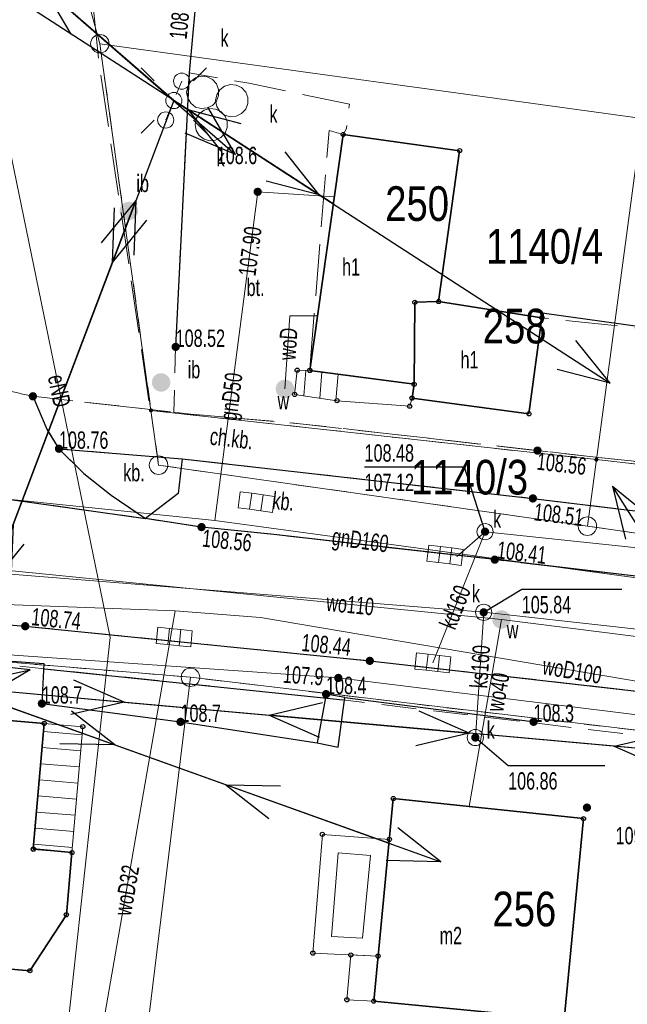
# Model space of a CAD drawing. Header units: inches. Extents: x 6497603 to 6502483, y 5925790 to 5934357.
# Tile 146 of 256: x 6501263 to 6501289, y 5926032 to 5926075. Entities that reach past the tile are written whole.
import ezdxf
from ezdxf.enums import TextEntityAlignment as Align

# ---------------------------------------------------------------- set-up
doc = ezdxf.new("R2010")
doc.units = ezdxf.units.IN
doc.header["$MEASUREMENT"] = 0
for name, pattern in [('1.5_0.75', [2.25, 1.5, -0.75]), ('2.25_0.75', [3, 2.25, -0.75]), ('219-1000', [0, 0]), ('egug-1000', [1.5, 0.75, -0.75]), ('suep_nn_1000', [0, 0]), ('supp_1000', [1.25, 0.625, -0.625])]:
    doc.linetypes.add(name, pattern=pattern)
for name, color, linetype in [('202-punkt graniczny', 7, 'Continuous'), ('203-punkt graniczny', 7, 'Continuous'), ('211-numer działki ewidencyjnej', 7, 'Continuous'), ('218-kontur użytku gruntowego', 7, 'Continuous'), ('219-działka ewidencyjna', 7, 'Continuous'), ('312-budynek ewidencyjny', 7, 'Continuous'), ('312-oznaczenie budynku ewidencyjnego', 7, 'Continuous'), ('312-oznaczenie budynku ewidencyjnego-Atr117', 7, 'Continuous'), ('352-schody', 7, 'Continuous'), ('chodnik', 7, 'Continuous'), ('chodnik-Atr17', 7, 'Continuous'), ('inna budowla', 7, 'Continuous'), ('inna budowla-Atr17', 7, 'Continuous'), ('inny obiekt trwale związany z budynkiem (powierzchnia)', 7, 'Continuous'), ('jezdnia', 7, 'Continuous'), ('kratka ściekowa', 7, 'Continuous'), ('krawężnik', 7, 'Continuous'), ('latarnia', 7, 'Continuous'), ('obszar utwardzony', 7, 'Continuous'), ('obszar utwardzony-Atr17', 7, 'Continuous'), ('ogrodzenie trwałe', 7, 'Continuous'), ('pikieta naturalna', 7, 'Continuous'), ('pikieta naturalna-Atr2', 7, 'Continuous'), ('pikieta sztuczna', 7, 'Continuous'), ('pikieta sztuczna-Atr2', 7, 'Continuous'), ('przewód elektroenergetyczny niskiego napięcia', 7, 'Continuous'), ('przewód elektroenergetyczny podziemny', 7, 'Continuous'), ('przewód elektroenergetyczny podziemny-Atr1', 7, 'Continuous'), ('przewód gazowy', 7, 'Continuous'), ('przewód gazowy-Atr1', 7, 'Continuous'), ('przewód kanalizacyjny', 7, 'Continuous'), ('przewód kanalizacyjny-Atr1', 7, 'Continuous'), ('przewód telekomunikacyjny podziemny', 7, 'Continuous'), ('przewód wodociągowy', 7, 'Continuous'), ('przewód wodociągowy-Atr1', 7, 'Continuous'), ('Punkt budynku', 7, 'Continuous'), ('rzędna', 7, 'Continuous'), ('rzędna-Atr2', 7, 'Continuous'), ('rzędna-Atr3', 7, 'Continuous'), ('studnia kanalizacyjna', 7, 'Continuous'), ('studnia kanalizacyjna-Atr17', 7, 'Continuous'), ('słup przewodów napowietrznych', 7, 'Continuous'), ('weranda lub ganek', 7, 'Continuous'), ('zasuwa lub zawór', 7, 'Continuous'), ('zasuwa lub zawór-Atr17', 7, 'Continuous')]:
    doc.layers.add(name, color=color, linetype=linetype)
doc.styles.get("Standard").update_dxf_attribs({"font": 'arial.ttf'})
doc.linetypes.add('902-1000', pattern='A,5,0,[1,ksztalty.shx,S=1,R=0,X=0,Y=0],5', length=10)

# ---------------------------------------------------------------- blocks, each defined once
blk = doc.blocks.new('202')
at = {"color": 0, "linetype": 'Continuous', "lineweight": 0}
blk.add_circle((0, 0), 0.4, dxfattribs=at)
blk = doc.blocks.new('203')
at = {"linetype": 'Continuous', "lineweight": 0}
h = blk.add_hatch(color=0, dxfattribs=at)
edge = h.paths.add_edge_path()
edge.add_arc((0, 0), 0.09, 0, 360)
blk = doc.blocks.new('PUNKTBUD')
at = {"color": 0}
blk.add_circle((0, 0), 0.09, dxfattribs=at)
blk = doc.blocks.new('US25')
at = {"linetype": 'Continuous', "lineweight": 13}
h = blk.add_hatch(color=0, dxfattribs=at)
edge = h.paths.add_edge_path()
edge.add_arc((0, 0), 0.4, 0, 360)
blk = doc.blocks.new('PW01')
at = {"linetype": 'Continuous', "lineweight": 13}
h = blk.add_hatch(color=0, dxfattribs=at)
edge = h.paths.add_edge_path()
edge.add_arc((0, 0), 0.18, 0, 360)
blk = doc.blocks.new('US15')
at = {"color": 0, "linetype": 'Continuous', "lineweight": 13}
blk.add_circle((0, 0), 0.35, dxfattribs=at)
blk = doc.blocks.new('US05')
at = {"color": 0, "linetype": 'Continuous', "lineweight": 13}
for p, q in [((-0.75, -0.35), (-0.75, 0.35)), ((-0.75, 0.35), (-0.25, 0.35)), ((-0.25, -0.35), (-0.25, 0.35)), ((-0.25, 0.35), (0.25, 0.35)), ((0.25, -0.35), (0.25, 0.35)), ((0.25, 0.35), (0.75, 0.35)), ((0.75, -0.35), (0.75, 0.35)), ((-0.75, -0.35), (-0.25, -0.35)), ((-0.25, -0.35), (0.25, -0.35)), ((0.25, -0.35), (0.75, -0.35))]:
    blk.add_line(p, q, dxfattribs=at)
blk = doc.blocks.new('SM01')
at = {"color": 0, "linetype": 'Continuous', "lineweight": 13}
for p, q in [((-0.848, 0.848), (-1.414, 1.414)), ((0.849, 0.848), (1.414, 1.414)), ((-0.848, -0.849), (-1.414, -1.414)), ((0.849, -0.849), (1.414, -1.414))]:
    blk.add_line(p, q, dxfattribs=at)
blk.add_circle((0, 0), 0.35, dxfattribs=at)
blk = doc.blocks.new('SM05')
at = {"color": 0, "linetype": 'Continuous', "lineweight": 13}
blk.add_circle((0, 0), 0.35, dxfattribs=at)
blk = doc.blocks.new('SUEP1')
at = {"color": 0, "linetype": 'Continuous'}
for p, q in [((7.5, 0), (5.25, 0.75)), ((22.5, 0), (20.25, 0.75)), ((0, 0), (7.5, 0)), ((7.5, 0), (5.25, -0.75)), ((7.5, 0), (22.5, 0)), ((22.5, 0), (20.25, -0.75))]:
    blk.add_line(p, q, dxfattribs=at)

msp = doc.modelspace()

# ---------------------------------------------------------------- linework, layer by layer
at = {"layer": '218-kontur użytku gruntowego', "color": 3, "linetype": 'egug-1000', "lineweight": 18, "flags": 128}
for points in [[(6501261.07, 5926093.59), (6501266.43, 5926074.05)], [(6501266.43, 5926074.05), (6501268.64, 5926058.18)], [(6501268.64, 5926058.18), (6501287.92, 5926056.05)], [(6501268.64, 5926058.18), (6501268.97, 5926055.81)], [(6501287.92, 5926056.05), (6501306.95, 5926053.87)], [(6501268.97, 5926055.81), (6501287.53, 5926053.17)], [(6501287.53, 5926053.17), (6501306.48, 5926050.47)], [(6501270.35, 5926046.63), (6501249.8, 5926048.33)], [(6501291.12, 5926044.16), (6501270.35, 5926046.63)]]:
    msp.add_lwpolyline(points, dxfattribs=at)
at = {"layer": '219-działka ewidencyjna', "color": 3, "linetype": '219-1000', "lineweight": 18, "flags": 128}
for points in [[(6501266.43, 5926074.05), (6501261.07, 5926093.59)], [(6501266.43, 5926074.05), (6501268.64, 5926058.18)], [(6501266.43, 5926074.05), (6501289.9, 5926070.82)], [(6501289.9, 5926070.82), (6501287.92, 5926056.05)], [(6501268.64, 5926058.18), (6501287.92, 5926056.05)], [(6501268.97, 5926055.81), (6501268.64, 5926058.18)], [(6501287.53, 5926053.17), (6501287.92, 5926056.05)], [(6501287.92, 5926056.05), (6501306.95, 5926053.87)], [(6501268.97, 5926055.81), (6501287.53, 5926053.17)], [(6501287.53, 5926053.17), (6501306.48, 5926050.47)], [(6501270.35, 5926046.63), (6501249.8, 5926048.33)], [(6501270.35, 5926046.63), (6501265.99, 5926011.04)], [(6501291.12, 5926044.16), (6501270.35, 5926046.63)]]:
    msp.add_lwpolyline(points, dxfattribs=at)
at = {"layer": '312-budynek ewidencyjny', "color": 7, "linetype": 'Continuous', "lineweight": 35, "flags": 128}
for points in [[(6501275.51, 5926059.91), (6501276.96, 5926070.12)], [(6501276.96, 5926070.12), (6501282, 5926069.42)], [(6501282, 5926069.42), (6501281.09, 5926062.89)], [(6501280.06, 5926062.86), (6501280.03, 5926059.31)], [(6501280.03, 5926059.31), (6501280.06, 5926062.86)], [(6501281.09, 5926062.89), (6501280.06, 5926062.86)], [(6501280.06, 5926062.86), (6501281.09, 5926062.89)], [(6501281.09, 5926062.89), (6501285.56, 5926062.19)], [(6501285.56, 5926062.19), (6501285, 5926058.03)], [(6501280.03, 5926059.31), (6501275.51, 5926059.91)], [(6501279.94, 5926058.71), (6501280.03, 5926059.31)], [(6501285, 5926058.03), (6501279.94, 5926058.71)], [(6501259.64, 5926045.01), (6501264.02, 5926044.63)], [(6501264.02, 5926044.63), (6501263.55, 5926039.2)], [(6501278.28, 5926032.61), (6501279.13, 5926041.38)], [(6501279.13, 5926041.38), (6501287.36, 5926040.51)], [(6501287.36, 5926040.51), (6501286.52, 5926031.82)], [(6501263.55, 5926039.2), (6501265.22, 5926039.04)], [(6501265.22, 5926039.04), (6501264.98, 5926036.35)], [(6501264.98, 5926036.35), (6501263.4, 5926033.93)], [(6501263.4, 5926033.93), (6501257.09, 5926034.49)], [(6501286.52, 5926031.82), (6501278.28, 5926032.61)]]:
    msp.add_lwpolyline(points, dxfattribs=at)
at = {"layer": '352-schody', "color": 7, "linetype": 'Continuous', "lineweight": 18, "flags": 128}
for points in [[(6501279.84, 5926058.36), (6501279.94, 5926058.72), (6501280.03, 5926059.31), (6501275.52, 5926059.91), (6501274.97, 5926059.92), (6501274.86, 5926058.87), (6501276.69, 5926058.6)], [(6501279.84, 5926058.36), (6501279.94, 5926058.72), (6501280.03, 5926059.31), (6501275.52, 5926059.91), (6501274.97, 5926059.92), (6501274.86, 5926058.87), (6501276.69, 5926058.6)], [(6501264.02, 5926044.63), (6501263.55, 5926039.18), (6501265.22, 5926039.04), (6501265.69, 5926044.49)], [(6501264.02, 5926044.63), (6501263.55, 5926039.18), (6501265.22, 5926039.04), (6501265.69, 5926044.49)]]:
    msp.add_lwpolyline(points, close=True, dxfattribs=at)
for points in [[(6501275.253, 5926058.812), (6501275.345, 5926059.913)], [(6501275.947, 5926058.71), (6501276.041, 5926059.841)], [(6501276.641, 5926058.607), (6501276.736, 5926059.748)], [(6501263.99, 5926044.285), (6501265.66, 5926044.141)], [(6501263.93, 5926043.588), (6501265.6, 5926043.444)], [(6501263.87, 5926042.89), (6501265.54, 5926042.746)], [(6501263.81, 5926042.193), (6501265.479, 5926042.049)], [(6501263.75, 5926041.496), (6501265.419, 5926041.352)], [(6501263.69, 5926040.798), (6501265.359, 5926040.654)], [(6501263.629, 5926040.101), (6501265.299, 5926039.957)], [(6501263.569, 5926039.403), (6501265.239, 5926039.259)]]:
    msp.add_lwpolyline(points, dxfattribs=at)
at = {"layer": 'chodnik', "color": 7, "linetype": '1.5_0.75', "lineweight": 18, "flags": 128}
for points in [[(6501263.53, 5926058.79), (6501270.37, 5926058.02), (6501275.23, 5926057.59), (6501285.37, 5926056.44), (6501289.42, 5926055.99), (6501302, 5926054.5), (6501316.49, 5926052.82), (6501318.63, 5926053.47), (6501318.68, 5926053.92), (6501326.69, 5926053.23), (6501326.66, 5926052.73), (6501328.5, 5926052.58), (6501328.44, 5926051.87), (6501330.91, 5926051.68), (6501330.87, 5926051.07), (6501332.63, 5926050.88), (6501339.16, 5926050.42), (6501346.68, 5926049.98), (6501350.64, 5926049.56), (6501351.57, 5926049.54), (6501354.56, 5926049.54), (6501358.56, 5926049.53), (6501364.53, 5926049.54), (6501365.82, 5926049.6), (6501365.84, 5926049.56), (6501373.97, 5926051.1), (6501375.38, 5926053.34), (6501377.77, 5926053.55), (6501377.84, 5926052.68), (6501377.83, 5926051.72), (6501377.76, 5926050.67), (6501377.45, 5926049.69), (6501377.04, 5926048.76), (6501376.49, 5926047.87), (6501358.52, 5926047.94), (6501348.98, 5926048.02), (6501344.98, 5926048.09), (6501341.01, 5926048.28), (6501336.99, 5926048.53), (6501329.71, 5926049.2), (6501324.1, 5926049.85), (6501320.29, 5926050.3), (6501302.2, 5926052.4), (6501289.22, 5926053.87), (6501285.17, 5926054.37), (6501269.99, 5926056.08), (6501264.66, 5926056.52), (6501264.13, 5926057.37)], [(6501247.25, 5926050.18), (6501263.2, 5926048.84), (6501278.11, 5926047.34), (6501296, 5926045.31), (6501303, 5926044.46), (6501322.88, 5926042.17), (6501330.33, 5926041.36), (6501335.32, 5926040.85), (6501340.29, 5926040.49), (6501343.22, 5926040.32), (6501346.23, 5926040.21), (6501350.24, 5926040.12), (6501352.88, 5926040.08), (6501360.88, 5926040.19), (6501372.91, 5926040.25), (6501386.9, 5926039.99), (6501396.5, 5926039.68), (6501405.3, 5926039.34), (6501412.35, 5926039.04), (6501410.65, 5926037.74), (6501427.21, 5926036.09), (6501441.12, 5926034.7), (6501449.07, 5926033.87), (6501453.69, 5926033.35), (6501453.75, 5926034.06), (6501452.43, 5926035.75), (6501455.42, 5926035.48), (6501460.6, 5926034.87), (6501459.04, 5926033.55), (6501466.48, 5926032.66), (6501465.23, 5926034.3), (6501475.2, 5926033.14), (6501475.13, 5926032.43), (6501475.98, 5926032.29), (6501476.96, 5926031.94), (6501480.24, 5926031), (6501480.88, 5926030.82), (6501482, 5926030.59), (6501499.78, 5926028.37), (6501507.4, 5926027.44), (6501506.15, 5926029.43), (6501514.36, 5926028.5), (6501512.82, 5926026.8), (6501527.38, 5926025.01), (6501527.2, 5926022.88), (6501512.54, 5926024.69), (6501512.47, 5926023.71), (6501505.98, 5926024.34), (6501506.14, 5926025.89), (6501500.03, 5926026.67), (6501499.96, 5926025.66), (6501497.63, 5926025.88), (6501497.71, 5926026.96), (6501481.26, 5926029.02), (6501480.73, 5926029.09), (6501480.24, 5926029.2), (6501476.45, 5926030.36), (6501476.44, 5926030.08), (6501475.02, 5926030.35), (6501475.03, 5926030.82), (6501473.56, 5926030.95), (6501473.31, 5926029.37), (6501466.35, 5926030.09), (6501466.44, 5926030.94), (6501458.57, 5926031.92), (6501457.97, 5926027.02), (6501453.26, 5926027.63), (6501453.65, 5926031.49), (6501453.68, 5926031.75), (6501448.9, 5926032.31), (6501440.84, 5926033.08), (6501427.67, 5926034.36), (6501413.66, 5926035.74), (6501413.65, 5926035.66), (6501411.6, 5926035.82), (6501410.85, 5926029.94), (6501404.82, 5926030.66), (6501404.89, 5926031.94), (6501390.75, 5926032.5), (6501390.58, 5926031.61), (6501376.05, 5926033.27), (6501376.06, 5926037.95), (6501372.7, 5926038), (6501351.36, 5926037.87), (6501351.36, 5926038.32), (6501340.26, 5926038.72), (6501329.38, 5926039.03), (6501323.65, 5926039.37), (6501312.4, 5926040.5), (6501312.43, 5926040.92), (6501302.02, 5926042.46), (6501297.11, 5926043.22), (6501276.95, 5926045.65), (6501264.04, 5926047), (6501249.82, 5926048.37), (6501247.03, 5926048.39)]]:
    msp.add_lwpolyline(points, close=True, dxfattribs=at)
at = {"layer": 'inny obiekt trwale związany z budynkiem (powierzchnia)', "color": 7, "linetype": 'Continuous', "lineweight": 18, "flags": 128}
msp.add_lwpolyline([(6501278.47, 5926034.56), (6501278.28, 5926032.61), (6501277.12, 5926032.67), (6501277.29, 5926034.61)], close=True, dxfattribs=at)
at = {"layer": 'jezdnia', "color": 7, "linetype": '2.25_0.75', "lineweight": 18, "flags": 128}
for points in [[(6501257.16, 5926061.59), (6501258.05, 5926070.01), (6501257.81, 5926079.67), (6501256.62, 5926090.75), (6501256.14, 5926094.8), (6501255.99, 5926095.26), (6501255.78, 5926096.43), (6501255.47, 5926099.18), (6501254.99, 5926100.67), (6501259.89, 5926102.06), (6501260.07, 5926100.51), (6501260.49, 5926098.4), (6501261.07, 5926093.66), (6501262.16, 5926093.68), (6501264.33, 5926094), (6501265.19, 5926088.37), (6501264.78, 5926088.25), (6501264.97, 5926087.04), (6501265.08, 5926085.99), (6501266.39, 5926073.25), (6501268.61, 5926058.22), (6501263.53, 5926058.79), (6501258.84, 5926059.85), (6501258.75, 5926059.39), (6501258.38, 5926058.63), (6501257.68, 5926057.9), (6501256.92, 5926057.46), (6501256.48, 5926057.35)], [(6501253.74, 5926055.56), (6501255.93, 5926057.22), (6501256.92, 5926057.46), (6501257.68, 5926057.9), (6501258.38, 5926058.63), (6501258.75, 5926059.39), (6501258.84, 5926059.85), (6501263.53, 5926058.79), (6501264.13, 5926057.37), (6501264.66, 5926056.52), (6501265.73, 5926055.45), (6501266.92, 5926054.51), (6501268.4, 5926053.5)], [(6501253.74, 5926055.56), (6501268.4, 5926053.5), (6501270.83, 5926053.13), (6501273.83, 5926052.82), (6501283.52, 5926051.72), (6501289.87, 5926050.98), (6501302.63, 5926049.51), (6501318.53, 5926047.68), (6501325.18, 5926046.9), (6501329.51, 5926046.39), (6501338.51, 5926045.59), (6501343.51, 5926045.32), (6501347.53, 5926045.21), (6501353.5, 5926045.16), (6501359.53, 5926045.15), (6501371.4, 5926045.18), (6501381.44, 5926045.14), (6501391.33, 5926044.93), (6501396.32, 5926044.76), (6501397.32, 5926044.88), (6501398.1, 5926045.22), (6501398.66, 5926045.67), (6501400.04, 5926046.85), (6501400.59, 5926047.23), (6501401.24, 5926047.42), (6501402.25, 5926047.47), (6501405.3, 5926039.34), (6501396.5, 5926039.68), (6501386.9, 5926039.99), (6501372.91, 5926040.25), (6501360.88, 5926040.19), (6501352.88, 5926040.08), (6501350.24, 5926040.12), (6501346.23, 5926040.21), (6501343.22, 5926040.32), (6501340.29, 5926040.49), (6501335.32, 5926040.85), (6501330.33, 5926041.36), (6501322.88, 5926042.17), (6501303, 5926044.46), (6501296, 5926045.31), (6501278.11, 5926047.34), (6501263.2, 5926048.84), (6501247.25, 5926050.18), (6501247.32, 5926053.12), (6501247.78, 5926056.32)]]:
    msp.add_lwpolyline(points, close=True, dxfattribs=at)
at = {"layer": 'krawężnik', "color": 7, "linetype": 'Continuous', "lineweight": 25, "flags": 128}
for points in [[(6501263.53, 5926058.79), (6501264.13, 5926057.37), (6501264.66, 5926056.52), (6501265.73, 5926055.45), (6501266.92, 5926054.51), (6501268.4, 5926053.5)], [(6501264.66, 5926056.52), (6501269.99, 5926056.08), (6501269.82, 5926054.59), (6501268.4, 5926053.5)], [(6501269.99, 5926056.08), (6501285.17, 5926054.37), (6501289.22, 5926053.87), (6501302.2, 5926052.4), (6501320.29, 5926050.3), (6501324.1, 5926049.85), (6501329.71, 5926049.2), (6501336.99, 5926048.53), (6501341.01, 5926048.28), (6501344.98, 5926048.09), (6501348.98, 5926048.02), (6501358.52, 5926047.94), (6501376.49, 5926047.87)], [(6501253.74, 5926055.56), (6501268.4, 5926053.5)], [(6501318.53, 5926047.68), (6501302.63, 5926049.51), (6501289.87, 5926050.98), (6501283.52, 5926051.72), (6501273.83, 5926052.82), (6501270.83, 5926053.13), (6501268.4, 5926053.5)], [(6501247.25, 5926050.18), (6501263.2, 5926048.84), (6501278.11, 5926047.34), (6501296, 5926045.31), (6501303, 5926044.46), (6501322.88, 5926042.17)], [(6501264.04, 5926047), (6501276.95, 5926045.65)], [(6501277.03, 5926045.76), (6501276.22, 5926045.9), (6501275.83, 5926043.79)]]:
    msp.add_lwpolyline(points, dxfattribs=at)
at = {"layer": 'obszar utwardzony', "color": 7, "linetype": '2.25_0.75', "lineweight": 18, "flags": 128}
for points in [[(6501304.25, 5926056.48), (6501304.51, 5926056.7), (6501303.87, 5926054.28), (6501302, 5926054.5), (6501289.42, 5926055.99), (6501285.37, 5926056.44), (6501275.23, 5926057.59), (6501270.37, 5926058.02), (6501269.63, 5926058.1), (6501269.71, 5926060.93), (6501270.29, 5926072.79), (6501272.88, 5926072.34), (6501277.23, 5926071.43), (6501277.1, 5926070.38), (6501276.96, 5926070.12), (6501276.35, 5926070.3), (6501275.51, 5926059.91), (6501280.03, 5926059.31), (6501279.94, 5926058.71), (6501285, 5926058.03), (6501285.56, 5926062.19), (6501292.71, 5926061.41), (6501292.27, 5926058.05)], [(6501264.66, 5926056.52), (6501269.99, 5926056.08), (6501269.82, 5926054.59), (6501268.4, 5926053.5), (6501266.92, 5926054.51), (6501265.73, 5926055.45)], [(6501268.4, 5926053.5), (6501269.82, 5926054.59), (6501269.99, 5926056.08), (6501285.17, 5926054.37), (6501289.22, 5926053.87), (6501302.2, 5926052.4), (6501320.29, 5926050.3), (6501324.1, 5926049.85), (6501329.71, 5926049.2), (6501336.99, 5926048.53), (6501341.01, 5926048.28), (6501344.98, 5926048.09), (6501348.98, 5926048.02), (6501358.52, 5926047.94), (6501376.49, 5926047.87), (6501375.74, 5926046.99), (6501374.92, 5926046.38), (6501374.19, 5926045.95), (6501373.35, 5926045.62), (6501372.31, 5926045.29), (6501371.4, 5926045.18), (6501359.53, 5926045.15), (6501353.5, 5926045.16), (6501347.53, 5926045.21), (6501343.51, 5926045.32), (6501338.51, 5926045.59), (6501329.51, 5926046.39), (6501325.18, 5926046.9), (6501318.53, 5926047.68), (6501302.63, 5926049.51), (6501289.87, 5926050.98), (6501283.52, 5926051.72), (6501273.83, 5926052.82), (6501270.83, 5926053.13)]]:
    msp.add_lwpolyline(points, close=True, dxfattribs=at)
at = {"layer": 'ogrodzenie trwałe', "color": 7, "linetype": '902-1000', "lineweight": 25, "flags": 128}
for points in [[(6501270.69, 5926077.05), (6501270.29, 5926072.79), (6501269.71, 5926060.93)], [(6501285.16, 5926062.47), (6501285.78, 5926062.37), (6501292.71, 5926061.41)], [(6501241.94, 5926046.7), (6501241.93, 5926048.44), (6501249.78, 5926048.26), (6501264, 5926047.22), (6501263.92, 5926045.49), (6501269.92, 5926044.7), (6501275.83, 5926043.79), (6501276.74, 5926043.6), (6501277.03, 5926045.76), (6501285.14, 5926044.71)]]:
    msp.add_lwpolyline(points, dxfattribs=at)
at = {"layer": 'przewód elektroenergetyczny niskiego napięcia', "color": 1, "linetype": 'suep_nn_1000', "lineweight": 18, "flags": 128}
for points in [[(6501269.63, 5926071.59), (6501255.33, 5926084.03)], [(6501260.01, 5926046.23), (6501269.63, 5926071.59)], [(6501269.63, 5926071.59), (6501276.53, 5926067.12)], [(6501260.01, 5926046.23), (6501278.94, 5926039.45)], [(6501296.16, 5926042.97), (6501260.01, 5926046.23)], [(6501260.01, 5926046.23), (6501296.16, 5926042.97)]]:
    msp.add_lwpolyline(points, dxfattribs=at)
at = {"layer": 'przewód elektroenergetyczny podziemny', "color": 1, "linetype": 'Continuous', "lineweight": 18, "flags": 128}
msp.add_lwpolyline([(6501263.34, 5926025.21), (6501263.89, 5926029.63), (6501264.93, 5926030.46), (6501266.87, 5926048.35), (6501262.29, 5926070.67), (6501258.94, 5926080.35), (6501258.24, 5926086.63), (6501256.43, 5926098.8), (6501256.03, 5926101.21), (6501252.78, 5926107.9), (6501240.15, 5926104.57), (6501239.51, 5926105.37), (6501236.87, 5926104.95), (6501235.68, 5926105.99), (6501230.53, 5926106.12), (6501230.42, 5926117.83), (6501230.13, 5926134.16), (6501229.69, 5926138.53), (6501212.47, 5926140.51), (6501210.02, 5926136.61)], dxfattribs=at)
at = {"layer": 'przewód gazowy', "color": 40, "linetype": 'Continuous', "lineweight": 18, "flags": 128}
for points in [[(6501271.41, 5926053.42), (6501273.26, 5926067.64), (6501276.58, 5926067.42)], [(6501226.83, 5926058.31), (6501237.39, 5926057.1), (6501242.05, 5926056.57), (6501253.21, 5926055.29), (6501271.41, 5926053.42), (6501300.36, 5926049.47), (6501304.74, 5926048.72), (6501319.82, 5926047.3), (6501328.49, 5926046.57), (6501348.64, 5926045.34), (6501357.32, 5926045), (6501357.1, 5926039.26), (6501370.86, 5926039.1), (6501392.47, 5926039.68), (6501413.55, 5926039.01), (6501420.01, 5926038.6), (6501453.34, 5926034.79), (6501476.82, 5926032.96)]]:
    msp.add_lwpolyline(points, dxfattribs=at)
at = {"layer": 'przewód kanalizacyjny', "color": 34, "linetype": 'Continuous', "lineweight": 18, "flags": 128}
for points in [[(6501224.04, 5926054.21), (6501247.45, 5926052.3), (6501253.93, 5926051.78), (6501283.04, 5926049.44), (6501299.54, 5926047.61), (6501302.72, 5926047.26), (6501319.57, 5926045.39), (6501325.38, 5926044.75), (6501338.44, 5926043.3), (6501350.84, 5926043.19), (6501362.54, 5926043.08), (6501367.44, 5926043.03), (6501395.24, 5926042.78), (6501406.71, 5926042.67), (6501414.47, 5926041.91), (6501442.29, 5926039.21), (6501465.79, 5926036.92)], [(6501280.84, 5926047.25), (6501283.1, 5926052.93)], [(6501281.88, 5926051.86), (6501283.1, 5926052.93)], [(6501283.1, 5926052.93), (6501322.2, 5926048.81)], [(6501282.68, 5926044.02), (6501283.04, 5926049.44)]]:
    msp.add_lwpolyline(points, dxfattribs=at)
at = {"layer": 'przewód telekomunikacyjny podziemny', "color": 30, "linetype": 'Continuous', "lineweight": 18, "flags": 128}
msp.add_lwpolyline([(6501228.61, 5926059.96), (6501230.03, 5926059.16), (6501232.82, 5926058.7), (6501252.23, 5926056.72), (6501257.47, 5926056.1), (6501257.33, 5926055.52), (6501256.86, 5926049.02), (6501256.89, 5926047.94), (6501259.61, 5926047.8), (6501276.75, 5926046.6), (6501291.77, 5926044.74), (6501299.1, 5926043.83), (6501308.14, 5926042.61), (6501318.23, 5926041.53)], dxfattribs=at)
at = {"layer": 'przewód wodociągowy', "color": 5, "linetype": 'Continuous', "lineweight": 18, "flags": 128}
for points in [[(6501275.85, 5926062.27), (6501274.65, 5926062.27), (6501274.44, 5926059.11)], [(6501395.11, 5926042.62), (6501368.26, 5926042.35), (6501362.95, 5926042.5), (6501351.3, 5926042.66), (6501338.29, 5926042.66), (6501326, 5926044.02), (6501318.9, 5926044.79), (6501302.11, 5926046.77), (6501299.47, 5926047.15), (6501283.81, 5926049.13), (6501262.04, 5926051.29), (6501246.41, 5926052.48), (6501242.34, 5926052.68), (6501224, 5926053.56), (6501222.56, 5926053.91)], [(6501221.47, 5926050.28), (6501243.38, 5926050.49), (6501269.69, 5926049.5), (6501273.38, 5926049.22), (6501303.02, 5926044.19), (6501356.59, 5926040.08), (6501401.74, 5926040.29), (6501416.39, 5926040.29), (6501459.88, 5926035.4), (6501484.3, 5926032.65)], [(6501269.69, 5926049.5), (6501266.23, 5926029.64)], [(6501283.81, 5926049.13), (6501282.41, 5926041.03)]]:
    msp.add_lwpolyline(points, dxfattribs=at)
at = {"layer": 'rzędna-Atr2', "color": 7, "flags": 128}
for points in [[(6501283.1, 5926052.93), (6501282.21, 5926055.73), (6501277.887, 5926055.73)], [(6501283.04, 5926049.44), (6501284.69, 5926050.44), (6501289.013, 5926050.44)], [(6501282.68, 5926044.02), (6501284.1, 5926042.81), (6501288.279, 5926042.81)]]:
    msp.add_lwpolyline(points, dxfattribs=at)
at = {"layer": 'studnia kanalizacyjna', "color": 34, "linetype": 'Continuous', "lineweight": 18, "flags": 128}
for points in [[(6501270.36, 5926071.47), (6501270.23, 5926071.69), (6501270.18, 5926071.94), (6501270.23, 5926072.19), (6501270.36, 5926072.41), (6501270.57, 5926072.57), (6501270.82, 5926072.64), (6501271.07, 5926072.61), (6501271.3, 5926072.5), (6501271.48, 5926072.31), (6501271.57, 5926072.07), (6501271.57, 5926071.81), (6501271.48, 5926071.57), (6501271.3, 5926071.38), (6501271.07, 5926071.27), (6501270.82, 5926071.24), (6501270.57, 5926071.31)], [(6501271.62, 5926071.12), (6501271.49, 5926071.34), (6501271.44, 5926071.59), (6501271.49, 5926071.84), (6501271.62, 5926072.06), (6501271.83, 5926072.22), (6501272.08, 5926072.29), (6501272.33, 5926072.26), (6501272.56, 5926072.15), (6501272.74, 5926071.96), (6501272.83, 5926071.72), (6501272.83, 5926071.46), (6501272.74, 5926071.22), (6501272.56, 5926071.03), (6501272.33, 5926070.92), (6501272.08, 5926070.89), (6501271.83, 5926070.96)], [(6501270.73, 5926070.08), (6501270.6, 5926070.3), (6501270.55, 5926070.55), (6501270.6, 5926070.8), (6501270.73, 5926071.02), (6501270.94, 5926071.18), (6501271.19, 5926071.25), (6501271.44, 5926071.22), (6501271.67, 5926071.11), (6501271.85, 5926070.92), (6501271.94, 5926070.68), (6501271.94, 5926070.42), (6501271.85, 5926070.18), (6501271.67, 5926069.99), (6501271.44, 5926069.88), (6501271.19, 5926069.85), (6501270.94, 5926069.92)]]:
    msp.add_lwpolyline(points, close=True, dxfattribs=at)
at = {"layer": 'słup przewodów napowietrznych', "color": 7, "linetype": 'supp_1000', "lineweight": 18, "flags": 128}
msp.add_lwpolyline([(6501269.97, 5926072.43), (6501269.28, 5926070.75)], dxfattribs=at)
at = {"layer": 'weranda lub ganek', "color": 0, "linetype": 'CONTINUOUS', "lineweight": 18}
for p, q in [((6501275.65, 5926034.69), (6501276.06, 5926039.83)), ((6501276.06, 5926039.83), (6501278.96, 5926039.61)), ((6501278.96, 5926039.61), (6501278.47, 5926034.56)), ((6501276.459, 5926035.403), (6501276.749, 5926039.026)), ((6501276.749, 5926039.026), (6501278.14, 5926038.92)), ((6501278.14, 5926038.92), (6501277.792, 5926035.342)), ((6501277.792, 5926035.342), (6501276.459, 5926035.403)), ((6501278.47, 5926034.56), (6501275.65, 5926034.69))]:
    msp.add_line(p, q, dxfattribs=at)

# ---------------------------------------------------------------- block references
at = {"layer": '202-punkt graniczny', "color": 7, "linetype": 'Continuous', "lineweight": 18}
for p in [(6501266.43, 5926074.05), (6501268.97, 5926055.81), (6501287.53, 5926053.17), (6501270.35, 5926046.63)]:
    msp.add_blockref('202', p, dxfattribs=at)
at = {"layer": '203-punkt graniczny', "color": 7, "linetype": 'Continuous', "lineweight": 18}
for p in [(6501268.64, 5926058.18), (6501287.92, 5926056.05)]:
    msp.add_blockref('203', p, dxfattribs=at)
at = {"layer": 'inna budowla', "color": 7, "linetype": 'Continuous', "lineweight": 18}
for p in [(6501267.68, 5926066.81), (6501269.08, 5926059.39)]:
    msp.add_blockref('US25', p, dxfattribs=at)
at = {"layer": 'kratka ściekowa', "color": 34, "linetype": 'Continuous', "lineweight": 18}
for p, rotation in [((6501273.2, 5926054.21), 351.9950000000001), ((6501281.37, 5926051.91), 352.935), ((6501269.65, 5926048.37), 354.237), ((6501280.84, 5926047.25), 353.5650000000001)]:
    msp.add_blockref('US05', p, dxfattribs=dict(at, rotation=rotation))
at = {"layer": 'latarnia', "color": 7, "linetype": 'Continuous', "lineweight": 18}
msp.add_blockref('SM01', (6501269.63, 5926071.59), dxfattribs=at)
at = {"layer": 'pikieta naturalna', "color": 7, "linetype": 'Continuous', "lineweight": 13}
for p in [(6501273.26, 5926067.64), (6501276.22, 5926045.9), (6501263.92, 5926045.49), (6501269.92, 5926044.7), (6501285.2, 5926044.7), (6501287.51, 5926040.99)]:
    msp.add_blockref('PW01', p, dxfattribs=at)
at = {"layer": 'pikieta sztuczna', "color": 7, "linetype": 'Continuous', "lineweight": 13}
for p in [(6501269.71, 5926060.93), (6501263.53, 5926058.79), (6501264.66, 5926056.52), (6501285.37, 5926056.44), (6501285.17, 5926054.37), (6501270.83, 5926053.13), (6501283.52, 5926051.72), (6501263.2, 5926048.84), (6501278.11, 5926047.34)]:
    msp.add_blockref('PW01', p, dxfattribs=at)
at = {"layer": 'przewód elektroenergetyczny niskiego napięcia', "color": 1, "linetype": 'Continuous', "lineweight": 18}
for p, rotation in [((6501269.63, 5926071.59), 138.979), ((6501255.33, 5926084.03), 318.979), ((6501276.53, 5926067.12), 147.064), ((6501269.63, 5926071.59), 327.064), ((6501269.63, 5926071.59), 249.226), ((6501260.01, 5926046.23), 69.22600000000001), ((6501300.64, 5926035.89), 122.324), ((6501241.41, 5926042.25), 12.078), ((6501278.94, 5926039.45), 160.294), ((6501260.01, 5926046.23), 340.294), ((6501260.01, 5926046.23), 354.847), ((6501296.16, 5926042.97), 174.847)]:
    msp.add_blockref('SUEP1', p, dxfattribs=dict(at, rotation=rotation))
at = {"layer": 'Punkt budynku', "color": 5, "linetype": 'Continuous', "lineweight": 13}
for p in [(6501276.96, 5926070.12), (6501282, 5926069.42), (6501280.06, 5926062.86), (6501281.09, 5926062.89), (6501285.56, 5926062.19), (6501274.97, 5926059.92), (6501275.51, 5926059.91), (6501275.52, 5926059.91), (6501280.03, 5926059.31), (6501274.86, 5926058.87), (6501276.69, 5926058.6), (6501279.94, 5926058.72), (6501279.94, 5926058.71), (6501279.84, 5926058.36), (6501285, 5926058.03), (6501264.02, 5926044.63), (6501265.69, 5926044.49), (6501279.13, 5926041.38), (6501287.36, 5926040.51), (6501276.06, 5926039.83), (6501278.96, 5926039.61), (6501263.55, 5926039.2), (6501263.55, 5926039.18), (6501265.22, 5926039.04), (6501264.98, 5926036.35), (6501275.65, 5926034.69), (6501277.29, 5926034.61), (6501278.47, 5926034.56), (6501263.4, 5926033.93), (6501277.12, 5926032.67), (6501278.28, 5926032.61)]:
    msp.add_blockref('PUNKTBUD', p, dxfattribs=at)
at = {"layer": 'rzędna', "color": 40, "linetype": 'Continuous', "lineweight": 18}
msp.add_blockref('PW01', (6501273.26, 5926067.64), dxfattribs=at)
at = {"layer": 'rzędna', "color": 34, "linetype": 'Continuous', "lineweight": 18}
for p in [(6501283.1, 5926052.93), (6501283.04, 5926049.44), (6501282.68, 5926044.02)]:
    msp.add_blockref('PW01', p, dxfattribs=at)
at = {"layer": 'rzędna', "color": 30, "linetype": 'Continuous', "lineweight": 18}
msp.add_blockref('PW01', (6501276.75, 5926046.6), dxfattribs=at)
at = {"layer": 'studnia kanalizacyjna', "color": 34, "linetype": 'Continuous', "lineweight": 18}
for p in [(6501283.1, 5926052.93), (6501283.04, 5926049.44), (6501282.68, 5926044.02)]:
    msp.add_blockref('US15', p, dxfattribs=at)
at = {"layer": 'słup przewodów napowietrznych', "color": 7, "linetype": 'Continuous', "lineweight": 18}
for p in [(6501269.97, 5926072.43), (6501269.28, 5926070.75)]:
    msp.add_blockref('SM05', p, dxfattribs=at)
at = {"layer": 'zasuwa lub zawór', "color": 5, "linetype": 'Continuous', "lineweight": 18}
for p in [(6501274.44, 5926059.11), (6501283.81, 5926049.13)]:
    msp.add_blockref('US25', p, dxfattribs=at)

# ---------------------------------------------------------------- texts
at = {"layer": '211-numer działki ewidencyjnej', "color": 3, "linetype": 'Continuous', "lineweight": 18, "width": 0.79}
for s, p in [('1140/4', (6501283.14, 5926066.03)), ('1140/3', (6501279.9, 5926056.04))]:
    msp.add_text(s, height=1.5, dxfattribs=at).set_placement(p, align=Align.TOP_LEFT)
at = {"layer": '312-oznaczenie budynku ewidencyjnego', "color": 7, "linetype": 'Continuous', "lineweight": 18, "width": 0.79}
for s, p in [('250', (6501278.78, 5926066.38)), ('258', (6501283, 5926061.08)), ('256', (6501283.42, 5926035.85))]:
    msp.add_text(s, height=1.5, dxfattribs=at).set_placement(p)
at = {"layer": '312-oznaczenie budynku ewidencyjnego-Atr117', "color": 7, "width": 0.667}
for s, p in [('h1', (6501277.3, 5926064.39)), ('h1', (6501282.43, 5926060.37)), ('m2', (6501281.62, 5926035.45))]:
    msp.add_text(s, height=0.75, dxfattribs=at).set_placement(p, align=Align.MIDDLE_CENTER)
at = {"layer": 'chodnik-Atr17', "color": 7, "width": 0.667}
msp.add_text('ch.kb.', height=0.75, rotation=353.572, dxfattribs=at).set_placement((6501271.16, 5926056.7))
at = {"layer": 'inna budowla-Atr17', "color": 7, "width": 0.667}
for p in [(6501268.01, 5926067.63), (6501270.23, 5926059.57)]:
    msp.add_text('ib', height=0.75, dxfattribs=at).set_placement(p)
at = {"layer": 'obszar utwardzony-Atr17', "color": 7, "width": 0.667}
for s, p in [('bt.', (6501272.78, 5926063.13)), ('kb.', (6501267.44, 5926055.11))]:
    msp.add_text(s, height=0.75, dxfattribs=at).set_placement(p)
msp.add_text('kb.', height=0.75, rotation=354.1, dxfattribs=at).set_placement((6501273.87, 5926053.92))
at = {"layer": 'pikieta naturalna-Atr2', "color": 7, "width": 0.667}
for s, p in [('108.6', (6501271.49, 5926068.84)), ('108.4', (6501276.22, 5926045.9)), ('108.7', (6501263.92, 5926045.49)), ('108.7', (6501269.92, 5926044.7)), ('108.3', (6501285.2, 5926044.7)), ('109.0', (6501288.75, 5926039.4))]:
    msp.add_text(s, height=0.75, dxfattribs=at).set_placement(p)
at = {"layer": 'pikieta sztuczna-Atr2', "color": 7, "width": 0.667}
for s, rotation, p in [('108.70', 84.636, (6501269.81, 5926074.25)), ('108.41', 353.353, (6501283.63, 5926052.15))]:
    msp.add_text(s, height=0.75, rotation=rotation, dxfattribs=at).set_placement(p, align=Align.MIDDLE_LEFT)
for s, p in [('108.52', (6501269.71, 5926060.93)), ('108.76', (6501264.66, 5926056.52))]:
    msp.add_text(s, height=0.75, dxfattribs=at).set_placement(p)
for s, rotation, p in [('108.56', 353.659, (6501285.31, 5926055.62)), ('108.51', 352.961, (6501285.18, 5926053.43)), ('108.56', 354.1, (6501270.83, 5926052.29)), ('108.74', 354.255, (6501263.44, 5926048.89)), ('108.44', 354.255, (6501275.13, 5926047.77))]:
    msp.add_text(s, height=0.75, rotation=rotation, dxfattribs=at).set_placement(p)
at = {"layer": 'przewód elektroenergetyczny podziemny-Atr1', "color": 1, "width": 0.667}
msp.add_text('eND', height=0.75, rotation=281.596, dxfattribs=at).set_placement((6501264.538, 5926059.713), align=Align.MIDDLE_LEFT)
at = {"layer": 'przewód gazowy-Atr1', "color": 40, "width": 0.667}
for s, rotation, p in [('gnD50', 82.587, (6501271.97, 5926057.76)), ('gnD160', 352.23, (6501276.49, 5926052.73))]:
    msp.add_text(s, height=0.75, rotation=rotation, dxfattribs=at).set_placement(p, align=Align.MIDDLE_LEFT)
at = {"layer": 'przewód kanalizacyjny-Atr1', "color": 34, "width": 0.667}
for s, rotation, p in [('kd160', 68.303, (6501281.45, 5926048.78)), ('ks160', 86.2, (6501282.82, 5926046.16))]:
    msp.add_text(s, height=0.75, rotation=rotation, dxfattribs=at).set_placement(p, align=Align.MIDDLE_LEFT)
at = {"layer": 'przewód wodociągowy-Atr1', "color": 5, "width": 0.667}
for s, rotation, p in [('woD', 86.197, (6501274.52, 5926060.36)), ('wo110', 354.333, (6501276.24, 5926049.88)), ('woD100', 350.368, (6501285.61, 5926047.14)), ('woD32', 80.133, (6501267.4, 5926036.34))]:
    msp.add_text(s, height=0.75, rotation=rotation, dxfattribs=at).set_placement(p, align=Align.MIDDLE_LEFT)
msp.add_text('wo40', height=0.75, rotation=80.193, dxfattribs=at).set_placement((6501283.14, 5926045.23), align=Align.TOP_LEFT)
at = {"layer": 'rzędna-Atr2', "color": 40, "width": 0.667}
msp.add_text('107.90', height=0.75, rotation=82.587, dxfattribs=at).set_placement((6501272.79, 5926064.01), align=Align.MIDDLE_LEFT)
at = {"layer": 'rzędna-Atr2', "color": 34, "width": 0.667}
msp.add_text('108.48', height=0.75, dxfattribs=at).set_placement((6501277.887, 5926055.737), align=Align.BOTTOM_LEFT)
at = {"layer": 'rzędna-Atr2', "color": 30, "width": 0.667}
msp.add_text('107.9', height=0.75, rotation=355.995, dxfattribs=at).set_placement((6501274.36, 5926046.77), align=Align.MIDDLE_LEFT)
at = {"layer": 'rzędna-Atr3', "color": 34, "width": 0.667}
for s, p in [('107.12', (6501277.887, 5926054.462)), ('105.84', (6501284.69, 5926049.173)), ('106.86', (6501284.1, 5926041.543))]:
    msp.add_text(s, height=0.75, dxfattribs=at).set_placement(p, align=Align.BOTTOM_LEFT)
at = {"layer": 'studnia kanalizacyjna-Atr17', "color": 34, "width": 0.667}
for p in [(6501271.65, 5926073.92), (6501273.77, 5926070.63), (6501271.48, 5926068.74), (6501283.45, 5926053.1), (6501282.53, 5926049.87), (6501283.17, 5926043.97)]:
    msp.add_text('k', height=0.75, dxfattribs=at).set_placement(p)
at = {"layer": 'zasuwa lub zawór-Atr17', "color": 5, "width": 0.667}
for p in [(6501274.12, 5926058.22), (6501284.04, 5926048.31)]:
    msp.add_text('w', height=0.75, dxfattribs=at).set_placement(p)

doc.saveas('drawing.dxf')
